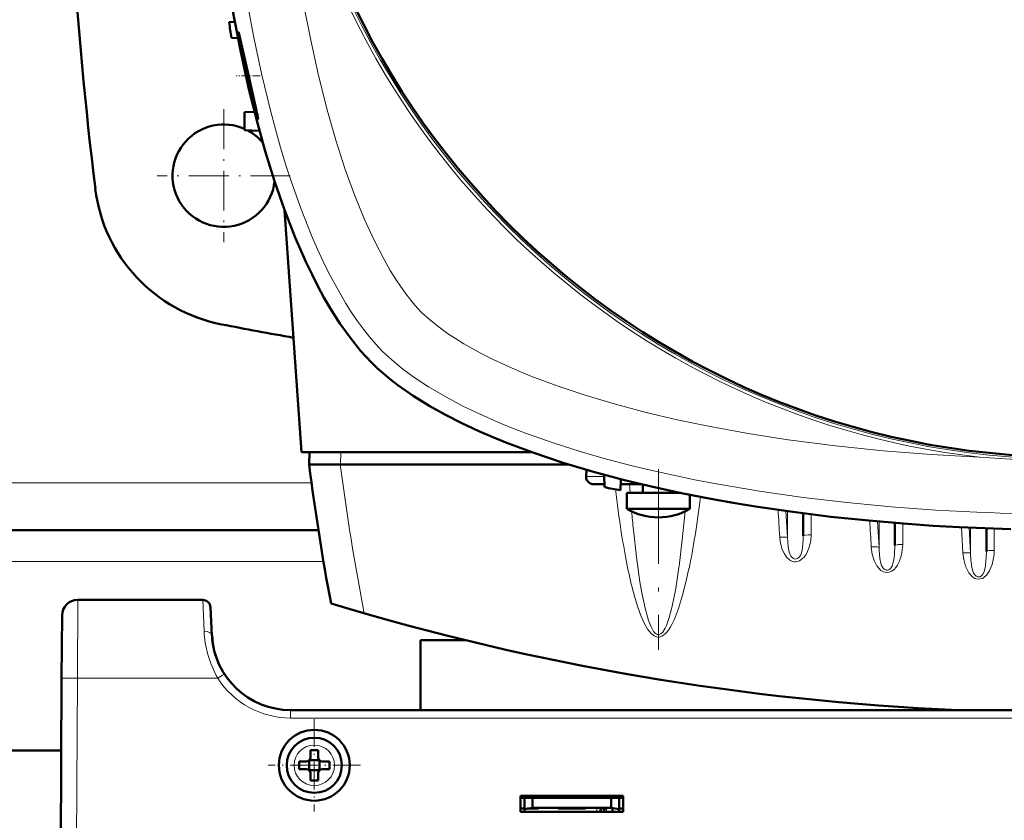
# Model space of a CAD drawing. Extents: x -1595 to 1972, y -1677 to 643.
# Tile 11 of 53: x 178 to 303, y -1339 to -1237. Entities that reach past the tile are written whole.
import ezdxf

# ---------------------------------------------------------------- set-up
doc = ezdxf.new("R2010")
doc.units = 0
doc.linetypes.add('DASHDOT', pattern=[18.5, 12, -3, 0.5, -3])

msp = doc.modelspace()

# ---------------------------------------------------------------- linework, layer by layer
at = {"color": 7, "lineweight": 50}
for p, q in [((205.48, -1237.16), (204.76, -1237.19)), ((205.87, -1239.22), (205.05, -1239.19)), ((206.72, -1248.64), (207.97, -1248.57)), ((206.72, -1248.64), (206.72, -1250.89)), ((208.61, -1250.99), (206.72, -1250.89)), ((211.8, -1261.08), (213.95, -1291.79)), ((243.12, -1291.79), (213.95, -1291.79)), ((214.95, -1291.79), (214.91, -1293.39)), ((218.88, -1293.39), (214.91, -1293.39)), ((218.91, -1293.39), (218.88, -1293.39)), ((247.94, -1293.39), (218.91, -1293.39)), ((250.11, -1294.03), (250.07, -1294.91)), ((252.38, -1294.67), (252.43, -1296.26)), ((251.16, -1295.89), (252.42, -1295.89)), ((254.43, -1296.63), (254.48, -1295.23)), ((254.46, -1295.89), (254.96, -1295.89)), ((257.16, -1295.89), (254.96, -1295.89)), ((257.26, -1296.99), (257.26, -1295.91)), ((262.11, -1296.99), (255.26, -1296.99)), ((255.26, -1299.02), (255.26, -1296.99)), ((261.26, -1296.99), (261.26, -1296.81)), ((263.26, -1299.02), (263.26, -1297.22)), ((256.98, -1299.02), (255.26, -1299.02)), ((262.55, -1299.02), (256.98, -1299.02)), ((262.55, -1299.02), (263.26, -1299.02)), ((277.65, -1299.57), (277.65, -1302.42)), ((289.27, -1300.79), (289.27, -1303.65)), ((216.09, -1301.69), (87.02, -1301.69)), ((300.9, -1301.48), (300.9, -1304.4)), ((201.4, -1310.57), (185.54, -1310.57)), ((202.58, -1315.1), (202.4, -1311.52)), ((183.54, -1312.56), (183.49, -1320.52)), ((234.78, -1315.69), (229.07, -1315.69)), ((229.07, -1324.58), (229.07, -1315.69)), ((183.07, -1402.57), (183.49, -1320.52)), ((410.55, -1324.57), (212.57, -1324.57)), ((183.45, -1329.69), (119.68, -1329.69)), ((215.07, -1330.57), (215.07, -1329.65)), ((216.07, -1329.65), (216.07, -1330.57)), ((213.65, -1331.07), (214.57, -1331.07)), ((214.92, -1330.93), (214.93, -1330.94)), ((214.93, -1330.94), (216.21, -1330.94)), ((214.93, -1330.94), (214.93, -1332.21)), ((216.21, -1330.94), (216.22, -1330.93)), ((216.21, -1330.94), (216.21, -1332.21)), ((217.49, -1331.07), (216.57, -1331.07)), ((213.65, -1332.07), (214.57, -1332.07)), ((214.93, -1332.21), (214.92, -1332.22)), ((216.21, -1332.21), (214.93, -1332.21)), ((216.21, -1332.21), (216.22, -1332.22)), ((217.49, -1332.07), (216.57, -1332.07)), ((215.07, -1332.57), (215.07, -1333.5)), ((216.07, -1332.57), (216.07, -1333.5)), ((241.77, -1337.47), (241.77, -1335.47)), ((241.77, -1335.47), (254.77, -1335.47)), ((241.77, -1335.69), (254.77, -1335.69)), ((242.27, -1335.69), (242.27, -1337.13)), ((243.27, -1335.69), (243.27, -1336.96)), ((253.27, -1335.69), (253.27, -1336.96)), ((254.27, -1337.13), (254.27, -1335.69)), ((254.77, -1335.47), (254.77, -1337.47)), ((241.77, -1337.07), (242.27, -1337.07)), ((254.77, -1337.47), (241.77, -1337.47)), ((242.27, -1337.13), (243.27, -1336.96)), ((242.27, -1337.47), (242.27, -1337.13)), ((244.02, -1337.07), (242.6, -1337.07)), ((243.27, -1336.96), (253.27, -1336.96)), ((244.02, -1336.96), (244.02, -1337.07)), ((244.02, -1336.96), (244.02, -1337.07)), ((244.02, -1336.96), (244.02, -1337.07)), ((244.02, -1336.96), (244.02, -1337.07)), ((244.02, -1336.96), (244.02, -1337.07)), ((246.52, -1337.07), (246.52, -1336.96)), ((248.27, -1337.07), (246.52, -1337.07)), ((250.02, -1337.07), (248.27, -1337.07)), ((250.02, -1336.96), (250.02, -1337.07)), ((250.02, -1336.96), (250.02, -1337.07)), ((250.02, -1336.96), (250.02, -1337.07)), ((250.02, -1336.96), (250.02, -1337.07)), ((250.02, -1336.96), (250.02, -1337.07)), ((250.02, -1336.96), (250.02, -1337.07)), ((250.02, -1336.96), (250.02, -1337.07)), ((251.92, -1336.96), (251.92, -1337.07)), ((252.67, -1337.07), (251.92, -1337.07)), ((251.92, -1337.47), (251.92, -1337.07)), ((252.37, -1337.07), (252.37, -1337.47)), ((252.37, -1337.07), (252.67, -1337.07)), ((253.27, -1336.96), (254.27, -1337.13)), ((253.42, -1337.47), (253.42, -1336.98)), ((254.27, -1337.07), (254.77, -1337.07)), ((254.27, -1337.13), (254.27, -1337.47))]:
    msp.add_line(p, q, dxfattribs=at)
at = {"color": 7, "linetype": 'DASHDOT', "lineweight": 18, "ltscale": 0.075517}
msp.add_line((208.69, -1243.99), (205.67, -1243.99), dxfattribs=at)
at = {"color": 7, "linetype": 'DASHDOT', "lineweight": 18, "ltscale": 0.422498}
msp.add_line((204.07, -1248.24), (204.07, -1265.14), dxfattribs=at)
at = {"color": 7, "linetype": 'DASHDOT', "lineweight": 18, "ltscale": 0.422501}
msp.add_line((212.52, -1256.69), (195.62, -1256.69), dxfattribs=at)
at = {"color": 7, "lineweight": 18}
for p, q in [((218.95, -1291.79), (218.91, -1293.39)), ((250.07, -1294.91), (252.38, -1294.91)), ((215.21, -1295.69), (87.9, -1295.69)), ((255.59, -1295.89), (255.67, -1296.99)), ((270.84, -1298.67), (271.23, -1298.72)), ((275.45, -1299.28), (275.65, -1302.64)), ((275.65, -1299.3), (275.65, -1302.64)), ((278.65, -1299.7), (278.65, -1302.3)), ((287.08, -1300.6), (287.27, -1303.89)), ((287.27, -1300.62), (287.27, -1303.89)), ((290.27, -1300.87), (290.27, -1303.53)), ((297.72, -1301.34), (297.91, -1304.59)), ((298.71, -1301.39), (298.9, -1304.64)), ((298.9, -1301.4), (298.9, -1304.64)), ((301.9, -1301.52), (301.9, -1304.27)), ((274.66, -1302.64), (274.66, -1302.59)), ((216.75, -1305.69), (86.37, -1305.69)), ((261.86, -1306.46), (261.88, -1306.3)), ((185.54, -1310.57), (185.49, -1320.52)), ((201.4, -1310.57), (201.59, -1314.55)), ((260.96, -1311.54), (261, -1311.37)), ((204.16, -1319.99), (203.91, -1320.14)), ((185.49, -1320.52), (185.07, -1402.57)), ((203.32, -1320.52), (185.49, -1320.52)), ((203.91, -1320.14), (203.32, -1320.52)), ((212.57, -1325.57), (212.57, -1324.57)), ((410.55, -1325.57), (212.57, -1325.57)), ((215.59, -1329), (215.57, -1329)), ((213, -1331.55), (213, -1331.57)), ((218.14, -1331.6), (218.14, -1331.57)), ((215.55, -1334.14), (215.57, -1334.14)), ((251.42, -1337.47), (251.42, -1336.96)), ((252.67, -1337.47), (252.67, -1337.07))]:
    msp.add_line(p, q, dxfattribs=at)
at = {"color": 7, "linetype": 'DASHDOT', "lineweight": 18}
msp.add_line((259.26, -1293.98), (259.26, -1316.91), dxfattribs=at)
at = {"color": 7, "linetype": 'DASHDOT', "lineweight": 18, "ltscale": 0.292499}
msp.add_line((215.57, -1325.72), (215.57, -1337.42), dxfattribs=at)
at = {"color": 7, "linetype": 'DASHDOT', "lineweight": 18, "ltscale": 0.2925}
msp.add_line((221.42, -1331.57), (209.72, -1331.57), dxfattribs=at)
at = {"color": 7, "linetype": 'DASHDOT', "lineweight": 18, "ltscale": 0.003525}
for p, q in [((242.27, -1336.95), (242.27, -1337.09)), ((248.27, -1336.95), (248.27, -1337.09))]:
    msp.add_line(p, q, dxfattribs=at)
at = {"color": 7, "linetype": 'DASHDOT', "lineweight": 18, "ltscale": 0.01553}
for p, q in [((251.42, -1336.91), (251.42, -1337.53)), ((252.67, -1336.91), (252.67, -1337.53))]:
    msp.add_line(p, q, dxfattribs=at)
at = {"color": 7, "lineweight": 18}
for points in [[(210.81, -1203.24), (211.12, -1209.12), (211.57, -1214.97), (212.13, -1220.55), (212.82, -1226.08), (213.49, -1230.6), (214.25, -1235.08), (215.11, -1239.5), (216.11, -1243.96), (217.21, -1248.32), (218.31, -1252.16), (219.51, -1255.89), (220.69, -1259.13), (221.96, -1262.25), (223.16, -1264.87), (224.42, -1267.33), (225.22, -1268.72), (226.04, -1270.04), (227.18, -1271.69), (228.34, -1273.13), (229.2, -1274.05)], [(206.97, -1234.09), (207.86, -1238.93), (208.87, -1243.72), (210, -1248.42), (210.63, -1250.79), (211.3, -1253.13), (211.97, -1255.34), (212.68, -1257.52), (213.9, -1260.96), (215.22, -1264.29), (215.94, -1265.95), (216.7, -1267.58), (217.43, -1269.07), (218.2, -1270.52), (219.57, -1272.91), (220.3, -1274.05), (221.05, -1275.15), (221.81, -1276.18), (222.58, -1277.16), (223.4, -1278.11), (224.25, -1279)], [(229.2, -1274.05), (230.15, -1274.93), (231.25, -1275.82), (232.49, -1276.72), (233.49, -1277.38), (234.56, -1278.04), (236.84, -1279.31)], [(224.25, -1279), (225.37, -1280.05), (226.6, -1281.08), (227.92, -1282.07), (228.97, -1282.79), (230.06, -1283.5), (232.34, -1284.84), (234.44, -1285.95), (236.62, -1287), (238.88, -1287.99), (240.62, -1288.7), (242.39, -1289.38), (246.01, -1290.66), (249.31, -1291.71), (252.68, -1292.68), (256.1, -1293.57), (258.63, -1294.17), (261.17, -1294.74), (263.9, -1295.3), (266.64, -1295.83), (272.11, -1296.76), (277.64, -1297.55), (283.21, -1298.21), (288.82, -1298.74), (294.46, -1299.15), (299.7, -1299.43)], [(236.84, -1279.31), (238.26, -1280.03), (239.74, -1280.73), (241.38, -1281.45), (243.06, -1282.14), (246.42, -1283.4), (250.07, -1284.62), (253.83, -1285.73), (257.69, -1286.75), (261.63, -1287.68), (265.63, -1288.51), (270.66, -1289.43), (275.75, -1290.23), (278.74, -1290.64), (281.74, -1291), (287.79, -1291.63), (293.88, -1292.11), (300, -1292.44)], [(268.92, -1298.27), (269.23, -1298.36), (269.87, -1298.51), (270.84, -1298.67)], [(261.88, -1306.3), (262.29, -1302.95), (262.65, -1299.33)], [(256.09, -1301.67), (256.48, -1305.15), (256.92, -1308.28), (257.16, -1309.65)], [(277.65, -1302.42), (277.63, -1303.03), (277.56, -1303.86), (277.49, -1304.29), (277.37, -1304.72), (277.28, -1304.92), (277.13, -1305.14), (276.93, -1305.3), (276.77, -1305.37), (276.59, -1305.38), (276.4, -1305.32), (276.22, -1305.2), (276.08, -1305.03), (275.98, -1304.84), (275.86, -1304.51), (275.8, -1304.28), (275.73, -1303.82), (275.65, -1302.64)], [(278.65, -1302.3), (278.59, -1303.03), (278.44, -1303.74), (278.19, -1304.43), (278, -1304.79), (277.76, -1305.13), (277.57, -1305.32), (277.36, -1305.49), (277.16, -1305.61), (276.94, -1305.69), (276.72, -1305.73), (276.5, -1305.72)], [(275.65, -1302.64), (275.63, -1302.63), (275.54, -1302.61), (275.39, -1302.59), (274.66, -1302.59)], [(275.9, -1305.47), (275.54, -1305.13), (275.26, -1304.73), (274.99, -1304.16), (274.8, -1303.55), (274.71, -1303.1), (274.66, -1302.64)], [(290.27, -1303.53), (290.26, -1303.89), (290.18, -1304.53), (290.03, -1305.16), (289.77, -1305.82), (289.61, -1306.14), (289.41, -1306.44), (289.17, -1306.7), (288.89, -1306.92), (288.57, -1307.06), (288.2, -1307.1), (287.84, -1307.02), (287.51, -1306.82), (287.23, -1306.55), (287, -1306.24), (286.81, -1305.91), (286.66, -1305.56), (286.41, -1304.75), (286.28, -1303.88), (286.28, -1303.84)], [(289.27, -1303.65), (289.22, -1304.84), (289.14, -1305.49), (289.04, -1305.96), (288.96, -1306.18), (288.85, -1306.4), (288.71, -1306.59), (288.52, -1306.73), (288.36, -1306.78), (288.19, -1306.78), (287.99, -1306.71), (287.82, -1306.58), (287.69, -1306.4), (287.59, -1306.2), (287.49, -1305.91), (287.37, -1305.3), (287.29, -1304.23), (287.27, -1303.89)], [(287.27, -1303.89), (287.25, -1303.88), (287.16, -1303.85), (287.01, -1303.84), (286.28, -1303.84)], [(297.91, -1304.59), (298.02, -1305.44), (298.25, -1306.27), (298.44, -1306.71), (298.68, -1307.14), (298.99, -1307.52), (299.19, -1307.7), (299.42, -1307.83), (299.79, -1307.94), (300.17, -1307.91), (300.39, -1307.83), (300.58, -1307.71), (300.91, -1307.41), (301.11, -1307.14), (301.28, -1306.86), (301.46, -1306.47), (301.61, -1306.07), (301.81, -1305.25), (301.87, -1304.76), (301.9, -1304.27)], [(298.9, -1304.64), (298.88, -1304.63), (298.79, -1304.6), (298.6, -1304.59), (297.91, -1304.59)], [(298.9, -1304.64), (298.94, -1305.53), (299.05, -1306.47)], [(300.6, -1307.01), (300.75, -1306.46), (300.79, -1306.18), (300.88, -1305.14), (300.9, -1304.4)], [(261, -1311.37), (261.45, -1309.11), (261.86, -1306.46)], [(261.82, -1311.66), (262.33, -1309.98), (262.76, -1308.3), (263.14, -1306.59)], [(299.05, -1306.47), (299.16, -1306.9), (299.24, -1307.11), (299.41, -1307.39)], [(299.41, -1307.39), (299.58, -1307.55), (299.79, -1307.63), (299.93, -1307.65), (300.07, -1307.62)], [(300.07, -1307.62), (300.27, -1307.5), (300.44, -1307.32), (300.6, -1307.01)], [(256, -1309.32), (256.3, -1310.41), (256.64, -1311.49), (257.03, -1312.56), (257.5, -1313.61), (257.89, -1314.27), (258.13, -1314.59), (258.4, -1314.88), (258.73, -1315.13), (259, -1315.25), (259.35, -1315.28), (259.69, -1315.18), (259.91, -1315.05), (260.1, -1314.89), (260.32, -1314.67), (260.52, -1314.42), (260.76, -1314.06), (260.97, -1313.69), (261.29, -1313.03), (261.57, -1312.35), (261.82, -1311.66)], [(257.16, -1309.65), (257.58, -1311.63), (257.87, -1312.71), (258.02, -1313.19), (258.33, -1313.99), (258.65, -1314.56), (258.86, -1314.81), (259.08, -1314.95), (259.22, -1314.99), (259.37, -1314.97), (259.58, -1314.87), (259.8, -1314.65), (260.11, -1314.15), (260.27, -1313.8)], [(260.27, -1313.8), (260.62, -1312.81), (260.96, -1311.54)], [(183.49, -1320.52), (183.5, -1320.52), (183.52, -1320.52), (185.49, -1320.52)]]:
    msp.add_lwpolyline(points, dxfattribs=at)
at = {"color": 7, "lineweight": 50}
for points in [[(222.83, -1280.41), (221.45, -1278.92), (220.11, -1277.26), (218.82, -1275.45), (217.59, -1273.5), (216.8, -1272.15), (216.04, -1270.74), (215.28, -1269.25), (214.54, -1267.71), (213.15, -1264.54), (211.79, -1261.03), (210.52, -1257.37), (209.34, -1253.59), (208.26, -1249.69), (207.26, -1245.69), (206.69, -1243.15), (206.14, -1240.58), (205.16, -1235.36)], [(205.94, -1238.49), (205.94, -1238.49), (205.94, -1238.49), (205.94, -1238.49), (205.93, -1238.5), (205.93, -1238.54), (205.97, -1238.91)], [(208.19, -1248.23), (207.13, -1243.53), (206.56, -1240.96), (206.09, -1238.93), (205.97, -1238.54), (205.95, -1238.49), (205.95, -1238.49), (205.94, -1238.49)], [(206.15, -1240.08), (206.57, -1242.25), (207.1, -1244.67), (207.68, -1247.03), (208.16, -1248.75), (208.35, -1249.34), (208.41, -1249.47)], [(208.42, -1249.49), (208.42, -1249.49), (208.43, -1249.48), (208.43, -1249.48), (208.43, -1249.46), (208.4, -1249.23)], [(304.02, -1301.59), (297.43, -1301.33), (294.15, -1301.14), (290.87, -1300.92), (285.99, -1300.5), (281.14, -1300), (276.33, -1299.4), (271.58, -1298.7), (268.74, -1298.24), (265.92, -1297.73), (262.21, -1297.01), (258.56, -1296.21), (254.97, -1295.35), (251.02, -1294.29), (247.18, -1293.15), (243.46, -1291.91), (239.88, -1290.57), (238.15, -1289.86), (236.47, -1289.13), (234.3, -1288.11), (232.21, -1287.05), (230.23, -1285.95), (228.13, -1284.65), (226.19, -1283.29), (225.24, -1282.56), (224.34, -1281.81), (223.56, -1281.12), (222.83, -1280.41)]]:
    msp.add_lwpolyline(points, dxfattribs=at)
at = {"color": 7, "lineweight": 18}
msp.add_circle((311.56, -1191.69), 101, dxfattribs=at)
at = {"color": 7, "lineweight": 50}
for centre, radius in [((311.56, -1191.69), 100.74), ((215.57, -1331.57), 4.5), ((215.57, -1331.57), 3.5)]:
    msp.add_circle(centre, radius, dxfattribs=at)
for centre, radius, start, end in [((733.72, -1191.69), 550, 180.4167, 186.9635), ((526.56, -1191.69), 325, 188.0479, 188.4041), ((235.71, -1234.79), 30.02, 187.8714, 190.1339), ((181.88, -1254.22), 26.98, 10.6516, 12.8383), ((208.43, -1249.46), 0.03, 200.9033, 244.4524), ((204.07, -1256.69), 6.5, 65.931, 353.6938), ((204.07, -1256.69), 6.5, 40.3, 62.808), ((207.62, -1255.94), 20, 186.9635, 259.0156), ((311.57, -720.44), 565.5, 259.0156, 259.9556), ((537.19, -1251.49), 325, 187.4074, 190.5583), ((311.56, -976.69), 325, 259.5182, 259.8766), ((259.26, -1292.09), 8, 240, 270), ((259.26, -1292.09), 8, 270, 300), ((185.54, -1312.57), 2, 90, 179.7), ((201.4, -1311.57), 1, 3, 90), ((311.56, -999.89), 325, 253.2139, 267.4873), ((212.57, -1314.57), 10, 183, 270), ((212.57, -1314.58), 10, 183.9422, 198.8098), ((212.59, -1314.57), 10.02, 194.756, 198.7969), ((215.57, -1346.74), 17.1, 89.9978, 91.6733), ((215.57, -1346.74), 17.1, 88.3267, 90.0022), ((230.74, -1331.57), 17.1, 178.3267, 180.0022), ((214.57, -1330.57), 0.5, 270, 360), ((216.57, -1330.57), 0.5, 180, 270), ((200.4, -1331.57), 17.1, 359.9978, 1.6733), ((230.78, -1331.57), 17.14, 179.9996, 181.6715), ((214.57, -1332.57), 0.5, 0, 90), ((216.57, -1332.57), 0.5, 90, 180), ((200.36, -1331.57), 17.14, 358.3285, 0.0004), ((215.57, -1316.37), 17.13, 268.3286, 271.6729)]:
    msp.add_arc(centre, radius, start, end, dxfattribs=at)
at = {"color": 7, "lineweight": 18}
for centre, radius, start, end in [((311.56, -1191.69), 101.41, 186.5424, 263.4568), ((311.56, -1145.38), 147.51, 265.5067, 273.8371), ((409.82, -1277.89), 157.13, 186.8059, 188.811), ((311.56, -975.52), 325.7, 262.8874, 263.2566), ((446.73, -1282.43), 191.61, 185.0603, 185.7613), ((311.56, -1021.22), 278.46, 267.5597, 272.4396), ((276.71, -1304.38), 1.36, 233.5186, 261.0306), ((215.14, -1313.9), 13.58, 182.7354, 195.3114), ((214.57, -1314.04), 12.98, 195.3711, 209.9371), ((212.57, -1314.57), 11, 212.7709, 269.9923), ((215.57, -1331.57), 2.57, 90, 179.4706), ((215.57, -1331.57), 2.57, 0, 89.4706), ((215.57, -1331.57), 2.57, 180, 269.4706), ((215.57, -1331.57), 2.57, 270, 359.4706)]:
    msp.add_arc(centre, radius, start, end, dxfattribs=at)
for centre, major_axis, ratio, start_param, end_param in [((541.85, -1251.99), (325.66, 0), 0.992546, 3.270009, 3.3292), ((254.96, -1294.89), (0, 1), 0.866025, 2.530337, 3.141593), ((259.56, -1254.33), (-0.24, -60.87), 0.121427, 0.53881, 0.783253), ((-2727.33, -1477.3), (3007.14, 0), 0.992546, 0.058569, 0.059729), ((278.65, -1299.68), (-1, 0), 0.121869, 5.605182, 6.283185), ((-2501.55, -1464.75), (2792.54, 0), 0.992546, 0.058087, 0.059289), ((259.15, -1252.59), (0.1, -62.68), 0.121204, 5.619282, 5.844029), ((278.65, -1302.42), (-1, 0), 0.121869, 4.712389, 6.283185), ((290.27, -1303.65), (-1, 0), 0.121869, 4.712388, 6.283185), ((301.9, -1304.4), (-1, 0), 0.121869, 4.712389, 6.283185), ((201.59, -1315.15), (0.999, 0.052), 0.602126, 0.000227, 1.539305)]:
    msp.add_ellipse(centre, major_axis=major_axis, ratio=ratio, start_param=start_param, end_param=end_param, dxfattribs=at)
at = {"color": 7, "lineweight": 50}
msp.add_ellipse((251.23, -1294.89), major_axis=(1.14, 0.23), ratio=0.853683, start_param=2.936487, end_param=4.481103, dxfattribs=at)

doc.saveas('drawing.dxf')
